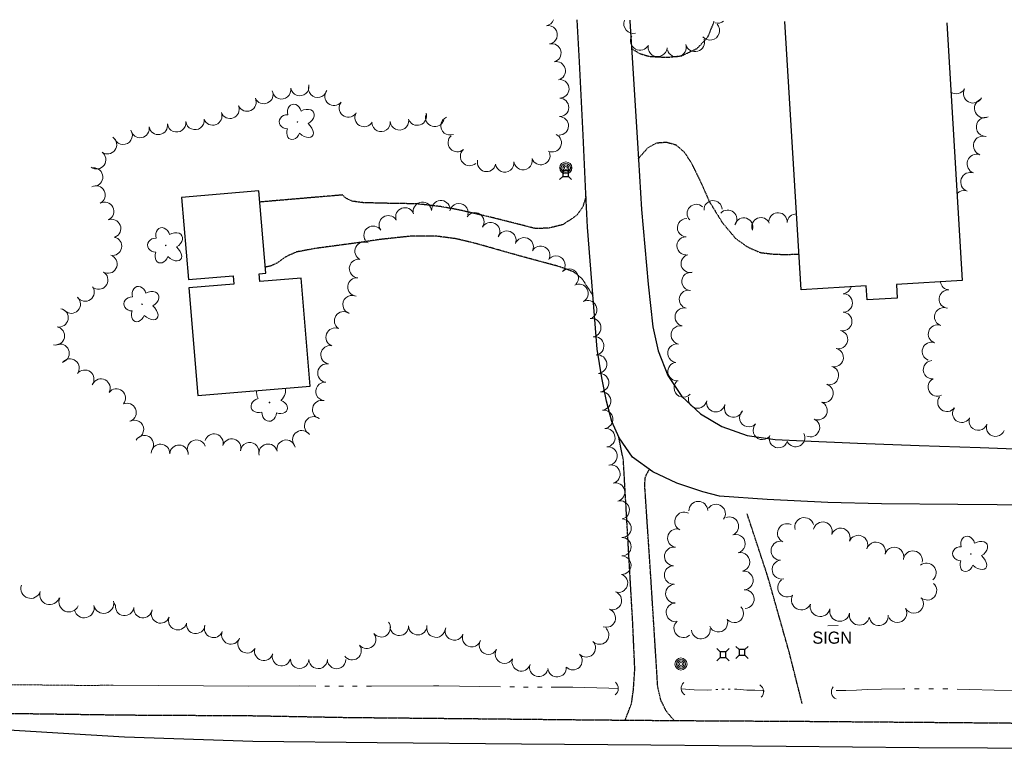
# Model space of a CAD drawing. Extents: x 386588 to 390135, y 96998 to 113606.
# Tile 78 of 92: x 388776 to 389166, y 107912 to 108201. Entities that reach past the tile are written whole.
import ezdxf
from ezdxf.enums import TextEntityAlignment as Align

# ---------------------------------------------------------------- set-up
doc = ezdxf.new("R2010")
doc.units = 0
doc.header["$MEASUREMENT"] = 0
doc.linetypes.add('Wisdot3', pattern=[0.1875, 0.125, -0.0625])
doc.linetypes.add('Wisdot6', pattern=[0.375, 0.125, -0.0625, 0.03125, -0.0625, 0.03125, -0.0625])
for name, color, linetype, lineweight in [('E_BLD', 241, 'Continuous', 25), ('E_DRN', 40, 'Continuous', 15), ('E_LAND_TreeLine_P', 3, 'Continuous', 15), ('E_LAND_Vegetation', 3, 'Continuous', 15), ('E_MISCPROP', 30, 'Continuous', 15), ('E_RDWY', 21, 'Continuous', 25), ('E_RDWY_Gravel', 21, 'Wisdot3', 25), ('E_SGN', 21, 'Continuous', 15), ('E_UTL_AG_Bold', 30, 'Continuous', 25), ('E_WTR', 4, 'Wisdot6', 15), ('E_WTR_P', 4, 'Continuous', 15)]:
    doc.layers.add(name, color=color, linetype=linetype, lineweight=lineweight)
doc.styles.add('Style-dot_font5', font='dot_font5.shx')

# ---------------------------------------------------------------- blocks, each defined once
blk = doc.blocks.new('CULV')
at = {"layer": 'E_DRN'}
blk.add_arc((0, 6.15), 6.15, 216.8699, 323.1301, dxfattribs=at)
blk = doc.blocks.new('DTRE')
at = {"layer": 'E_LAND_Vegetation'}
blk.add_circle((-0.18, 0), 0.183, dxfattribs=at)
for centre, major_axis, ratio in [((-1.87, 5.32), (1.36, -4.98), 0.782863), ((4.06, 2.74), (-5.27, -2.93), 0.691916), ((-5.87, 0.15), (4.93, -0.12), 0.832022), ((-2.49, -5.24), (1.8, 4.86), 0.716896), ((3.54, -3.71), (-5.01, 4.58), 0.560249)]:
    blk.add_ellipse(centre, major_axis=major_axis, ratio=ratio, start_param=1.570796, end_param=4.712389, dxfattribs=at)
blk = doc.blocks.new('PED')
at = {"layer": 'E_UTL_AG_Bold'}
for p, q in [((-2.5, 2.5), (-5.33, 5.33)), ((2.5, 2.5), (5.33, 5.33)), ((-2.5, -2.5), (-5.33, -5.33)), ((2.5, -2.5), (5.33, -5.33))]:
    blk.add_line(p, q, dxfattribs=at)
at = {"layer": 'E_UTL_AG_Bold', "flags": 128}
blk.add_lwpolyline([(-2.5, -2.5), (2.5, -2.5), (2.5, 2.5), (-2.5, 2.5)], close=True, dxfattribs=at)
blk = doc.blocks.new('POLE')
at = {"layer": 'E_MISCPROP'}
for radius in [4.46, 3.35, 2.23, 1.12]:
    blk.add_circle((0, 0), radius, dxfattribs=at)
blk = doc.blocks.new('SIGN')
at = {"layer": 'E_SGN', "lineweight": 13, "style": 'Style-dot_font5'}
blk.add_text('SIGN', height=12, dxfattribs=at).set_placement((0, 0), align=Align.MIDDLE_CENTER)

msp = doc.modelspace()

# ---------------------------------------------------------------- linework, layer by layer
at = {"layer": 'E_BLD', "ltscale": 5}
for p, q in [((389085.22, 108093.68), (389078.85, 108199.91)), ((389142.93, 108199.39), (389149.05, 108097.4)), ((388870.54, 108132.84), (388839.96, 108130.3)), ((388873.25, 108100.28), (388870.54, 108132.84)), ((388839.96, 108130.3), (388842.67, 108097.75)), ((388842.67, 108097.75), (388860.35, 108099.22)), ((388860.35, 108099.22), (388860.62, 108095.95)), ((388870.71, 108100.07), (388873.25, 108100.28)), ((388870.97, 108096.97), (388870.71, 108100.07)), ((388887.27, 108098.33), (388870.97, 108096.97)), ((388890.83, 108055.55), (388887.27, 108098.33)), ((389149.05, 108097.4), (389123, 108095.84)), ((388860.62, 108095.95), (388842.86, 108094.47)), ((388842.86, 108094.47), (388846.4, 108051.86)), ((389111.06, 108095.23), (389085.22, 108093.68)), ((389111.39, 108089.67), (389111.06, 108095.23)), ((389123, 108095.84), (389123.33, 108090.39)), ((389123.33, 108090.39), (389111.39, 108089.67)), ((388846.4, 108051.86), (388890.83, 108055.55)), ((388846.4, 108051.86), (388846.4, 108051.86))]:
    msp.add_line(p, q, dxfattribs=at)
at = {"layer": 'E_LAND_TreeLine_P'}
for centre, radius, start, end in [((388983.79, 108201.87), 3.66, 279.9684, 340.7068), ((388985.06, 108194.66), 3.66, 279.9684, 99.9684), ((389018.85, 108199.02), 3.79, 158.154, 282.988), ((389049.18, 108196.36), 3.79, 221.297, 41.297), ((389052.15, 108203.04), 3.79, 255.6273, 309.4522), ((388986.54, 108187.5), 3.66, 283.8478, 103.8478), ((389021.47, 108192.33), 3.79, 150.9237, 330.9237), ((389035.95, 108189.72), 3.79, 196.1679, 16.1679), ((389043.23, 108191.83), 3.79, 196.1679, 16.1679), ((389028.43, 108189.81), 3.79, 176.3616, 356.3616), ((388988.29, 108180.39), 3.66, 283.8478, 103.8478), ((388886.73, 108174.18), 3.66, 190.2027, 10.2027), ((388989.72, 108173.25), 3.66, 269.0604, 89.0604), ((388872.49, 108171.04), 3.66, 204.2871, 24.2871), ((388879.53, 108172.88), 3.66, 190.2027, 10.2027), ((388893.81, 108173.49), 3.66, 162.736, 342.736), ((388900.26, 108170.32), 3.66, 141.0037, 321.0037), ((389146.66, 108175.13), 3.81, 236.7816, 330.3058), ((389153.34, 108171.46), 3.81, 151.7662, 331.7662), ((388865.82, 108168.03), 3.66, 204.2871, 24.2871), ((388905.95, 108165.71), 3.66, 141.0037, 321.0037), ((388989.6, 108165.93), 3.66, 269.0604, 89.0604), ((389157.69, 108165.58), 3.81, 116.2286, 296.2286), ((388852.26, 108162.54), 3.66, 201.0633, 21.0633), ((388859.09, 108165.17), 3.66, 201.0633, 21.0633), ((388912.21, 108161.94), 3.66, 150.152, 330.152), ((388933.26, 108162.48), 3.66, 198.4882, 18.4882), ((388940.22, 108161.95), 3.66, 162.4876, 342.4876), ((388830.71, 108158.8), 3.66, 189.8178, 9.8178), ((388837.96, 108159.82), 3.66, 187.2582, 7.2582), ((388845.22, 108160.75), 3.66, 187.2582, 7.2582), ((388918.94, 108159.99), 3.66, 184.706, 4.706), ((388926.23, 108160.59), 3.66, 184.706, 4.706), ((388946.18, 108158.64), 3.66, 111.9125, 291.9125), ((388989.48, 108158.61), 3.66, 269.0604, 89.0604), ((389158.43, 108158.23), 3.81, 85.785, 265.785), ((388816.78, 108154.88), 3.66, 207.8421, 27.8421), ((388823.5, 108157.55), 3.66, 189.8178, 9.8178), ((388986.68, 108151.93), 3.66, 244.3173, 64.3173), ((388810.58, 108151.14), 3.66, 234.1258, 54.1258), ((388949.11, 108151.98), 3.66, 131.5695, 311.5695), ((389157.29, 108150.76), 3.81, 70.8104, 250.8104), ((388806.29, 108145.21), 3.66, 234.1258, 54.1258), ((388953.97, 108146.5), 3.66, 131.5695, 311.5695), ((388982.17, 108146.85), 3.66, 198.8942, 18.8942), ((388960.7, 108144.15), 3.66, 166.423, 346.423), ((388967.9, 108143.93), 3.66, 187.2582, 7.2582), ((388975.16, 108144.85), 3.66, 187.2582, 7.2582), ((389154.78, 108143.56), 3.81, 70.8104, 250.8104), ((388805.1, 108138.35), 3.66, 272.4791, 92.4791), ((389152.26, 108136.37), 3.81, 70.1611, 250.1611), ((388806.04, 108131.2), 3.66, 297.6145, 117.6145), ((389149.74, 108129.19), 3.81, 75.0893, 136.3551), ((388809.43, 108124.72), 3.66, 297.6145, 117.6145), ((388935.3, 108124.76), 3.66, 4.8579, 184.8579), ((388942.6, 108125.38), 3.66, 4.8579, 184.8579), ((389050.39, 108125.4), 3.6, 2.5992, 182.5992), ((388928.36, 108122.55), 3.66, 19.5673, 199.5673), ((388949.76, 108124.2), 3.66, 346.9831, 166.9831), ((388956.05, 108120.6), 3.66, 326.2387, 146.2387), ((389043.7, 108123.95), 3.6, 45.6686, 225.6686), ((389056.2, 108121.69), 3.6, 319.706, 139.706), ((389076.12, 108120.62), 3.6, 356.297, 176.297), ((388812.21, 108117.95), 3.66, 291.4649, 111.4649), ((388921.8, 108119.44), 3.66, 34.6555, 214.6555), ((388962.26, 108116.74), 3.66, 331.6543, 151.6543), ((389039.85, 108118.3), 3.6, 88.5826, 268.5826), ((389062.55, 108118.58), 3.6, 342.382, 162.382), ((389069.32, 108118.7), 3.6, 22.1063, 202.1063), ((389083.31, 108120.15), 3.6, 88.1873, 176.297), ((388915.78, 108115.28), 3.66, 34.6555, 214.6555), ((388968.73, 108113.33), 3.66, 338.8567, 158.8567), ((388812.57, 108110.94), 3.66, 258.7407, 78.7407), ((388912.22, 108108.96), 3.66, 63.0985, 243.0985), ((388975.56, 108110.69), 3.66, 338.8567, 158.8567), ((389039.67, 108111.1), 3.6, 88.5826, 268.5826), ((388982.07, 108107.38), 3.66, 331.4849, 151.4849), ((388810.78, 108103.89), 3.66, 240.0398, 60.0398), ((388910, 108102.13), 3.66, 85.2648, 265.2648), ((388988.19, 108103.46), 3.66, 315.2931, 135.2931), ((389041.3, 108104.1), 3.6, 103.9446, 283.9446), ((388807.12, 108097.55), 3.66, 240.0398, 60.0398), ((388993.39, 108098.32), 3.66, 315.2931, 135.2931), ((388909.39, 108094.83), 3.66, 85.2648, 265.2648), ((389041.62, 108097.02), 3.6, 83.3233, 263.3233), ((389144.05, 108097.27), 3.64, 186.0952, 265.8494), ((388801.72, 108092.82), 3.66, 214.9359, 34.9359), ((388997.34, 108092.24), 3.66, 297.8651, 117.8651), ((389040.6, 108089.9), 3.6, 76.6339, 256.6339), ((389101.46, 108095.77), 3.67, 279.1258, 345.8184), ((389143.52, 108090.01), 3.64, 85.8494, 265.8494), ((388796.24, 108088.02), 3.66, 226.6384, 46.6384), ((388907.45, 108087.81), 3.66, 72.3095, 252.3095), ((389000.76, 108085.77), 3.66, 297.8651, 117.8651), ((389101.89, 108088.47), 3.67, 269.6635, 89.6635), ((388791.4, 108082.61), 3.66, 258.5698, 78.5698), ((389038.93, 108082.9), 3.6, 76.6339, 256.6339), ((389141.69, 108083.02), 3.64, 70.279, 250.279), ((388904.1, 108081.38), 3.66, 56.3228, 236.3228), ((389002.34, 108078.68), 3.66, 279.1258, 99.1258), ((389101.72, 108081.15), 3.67, 256.6689, 76.6689), ((388789.95, 108075.43), 3.66, 258.5698, 78.5698), ((388900.74, 108074.92), 3.66, 68.3456, 248.3456), ((389037.43, 108075.79), 3.67, 79.488, 259.488), ((389100.03, 108074.01), 3.67, 256.6689, 76.6689), ((389139.24, 108076.16), 3.64, 70.57, 250.57), ((389003.5, 108071.46), 3.66, 279.1258, 99.1258), ((388791.82, 108068.56), 3.66, 291.8299, 111.8299), ((388898.71, 108067.93), 3.66, 80.3399, 260.3399), ((389036.09, 108068.57), 3.67, 79.488, 259.488), ((389098.31, 108066.87), 3.67, 255.1291, 75.1291), ((389136.82, 108069.29), 3.64, 70.57, 250.57), ((388795.76, 108062.69), 3.66, 322.7936, 142.7936), ((389004.65, 108064.23), 3.66, 276.1833, 96.1833), ((389137.25, 108062.05), 3.64, 94.4272, 274.4272), ((388801.59, 108058.27), 3.66, 322.7936, 142.7936), ((388897.48, 108060.71), 3.66, 80.3399, 260.3399), ((389036.11, 108061.32), 3.67, 97.4788, 277.4788), ((389096.43, 108059.78), 3.67, 255.1291, 75.1291), ((388807.99, 108054.76), 3.66, 333.0985, 153.0985), ((389005.44, 108056.95), 3.66, 276.1833, 96.1833), ((389139.18, 108055.18), 3.64, 117.1755, 297.1755), ((388814.09, 108050.79), 3.66, 321.4297, 141.4297), ((388896.73, 108053.44), 3.66, 84.8999, 264.8999), ((389038.61, 108054.83), 3.67, 136.3482, 316.3482), ((389094.33, 108052.75), 3.67, 252.9643, 72.9643), ((389006.23, 108049.68), 3.66, 276.1833, 96.1833), ((389044.29, 108050.47), 3.67, 168.3536, 348.3536), ((389142.98, 108049.1), 3.64, 143.703, 323.703), ((388818.31, 108045.09), 3.66, 292.4459, 112.4459), ((388895.41, 108046.25), 3.66, 76.8592, 256.8592), ((389007.05, 108042.4), 3.66, 276.7339, 96.7339), ((389051.48, 108048.99), 3.67, 168.3536, 348.3536), ((389058.5, 108046.87), 3.67, 162.2455, 342.2455), ((389091.93, 108045.83), 3.67, 245.9814, 65.9814), ((389148.85, 108044.79), 3.64, 143.703, 323.703), ((388892.26, 108039.8), 3.66, 54.2465, 234.2465), ((389064.56, 108043.06), 3.67, 136.7089, 316.7089), ((389088.94, 108039.13), 3.67, 245.9814, 65.9814), ((389155.37, 108041.7), 3.64, 160.3045, 340.3045), ((388821.26, 108038.4), 3.66, 299.091, 119.091), ((389007.91, 108035.14), 3.66, 276.7339, 96.7339), ((389069.9, 108038.03), 3.67, 136.7089, 316.7089), ((389162.23, 108039.24), 3.64, 160.3045, 340.3045), ((388825.18, 108032.37), 3.66, 330.8527, 150.8527), ((388852.73, 108032.97), 3.66, 344.3302, 164.3302), ((388859.77, 108031), 3.66, 344.3302, 164.3302), ((388887.55, 108034.31), 3.66, 33.3536, 213.3536), ((389076.3, 108034.78), 3.67, 161.603, 341.603), ((389083.08, 108035.19), 3.67, 206.2286, 26.2286), ((388831.59, 108028.88), 3.66, 357.4178, 177.4178), ((388838.91, 108028.56), 3.66, 357.4178, 177.4178), ((388845.84, 108030.57), 3.66, 19.7587, 199.7587), ((388866.93, 108029.56), 3.66, 353.6545, 173.6545), ((388874.19, 108028.95), 3.66, 12.5709, 192.5709), ((388881.33, 108030.55), 3.66, 12.5709, 192.5709), ((389008.77, 108027.87), 3.66, 276.7339, 96.7339), ((389009.95, 108020.66), 3.66, 284.3054, 104.3054), ((389011.76, 108013.57), 3.66, 284.3054, 104.3054), ((389013.57, 108006.48), 3.66, 284.3054, 104.3054), ((389044.55, 108006.18), 3.71, 1.3001, 181.3001), ((389051.56, 108005.02), 3.71, 323.8259, 143.8259), ((389038.92, 108001.92), 3.71, 63.0985, 243.0985), ((389056.8, 108000.05), 3.71, 291.6997, 111.6997), ((389086.48, 107999.72), 3.76, 14.7875, 194.7875), ((389014.31, 107999.26), 3.66, 269.6635, 89.6635), ((389079.63, 107997.3), 3.76, 64.4624, 244.4624), ((389093.8, 107997.99), 3.76, 346.5716, 166.5716), ((389100.91, 107995.55), 3.76, 340.8636, 160.8636), ((389014.27, 107991.94), 3.66, 269.6635, 89.6635), ((389036.06, 107995.34), 3.68, 80.4059, 260.4059), ((389059.39, 107993.1), 3.71, 284.0635, 104.0635), ((389107.87, 107992.69), 3.76, 336.8299, 156.8299), ((389034.83, 107988.08), 3.68, 80.4059, 260.4059), ((389077.09, 107990.35), 3.76, 89.6635, 269.6635), ((389114.89, 107990.03), 3.76, 343.984, 163.984), ((389122.12, 107987.96), 3.76, 343.984, 163.984), ((389014.23, 107984.62), 3.66, 269.6635, 89.6635), ((389061.2, 107985.89), 3.71, 284.0635, 104.0635), ((389129.5, 107986.53), 3.76, 349.2558, 169.2558), ((389034.77, 107980.73), 3.68, 90.6187, 270.6187), ((389077.51, 107982.89), 3.76, 103.3998, 283.3998), ((389134.92, 107981.73), 3.76, 310.4271, 130.4271), ((389012.92, 107977.52), 3.66, 250.8474, 70.8474), ((389062.53, 107978.61), 3.71, 273.185, 93.185), ((389035.29, 107973.37), 3.71, 91.8111, 271.8111), ((389079.71, 107975.78), 3.76, 126.1327, 306.1327), ((389135.18, 107974.58), 3.76, 229.0622, 49.0622), ((389010.52, 107970.6), 3.66, 250.8474, 70.8474), ((389062.94, 107971.2), 3.71, 273.185, 93.185), ((389085.37, 107970.88), 3.97, 153.5175, 333.5175), ((388817.36, 107968.3), 3.66, 173.0449, 353.0449), ((389035.52, 107965.94), 3.71, 91.8111, 271.8111), ((389058.76, 107965.58), 3.71, 223.8566, 43.8566), ((389092.82, 107968.25), 3.97, 165.8485, 345.8485), ((389129.89, 107969.34), 3.76, 209.2873, 29.2873), ((388824.63, 107967.42), 3.66, 173.0449, 353.0449), ((388831.59, 107965.33), 3.66, 158.626, 338.626), ((389008.12, 107963.69), 3.66, 250.8474, 70.8474), ((389100.54, 107966.38), 3.97, 168.9511, 348.9511), ((389108.35, 107964.85), 3.97, 168.9511, 348.9511), ((389115.99, 107964.46), 3.76, 185.6725, 5.6725), ((389123.33, 107965.66), 3.76, 209.2873, 29.2873), ((388838.4, 107962.66), 3.66, 158.626, 338.626), ((388845.52, 107961.17), 3.66, 173.0816, 353.0816), ((388852.61, 107959.61), 3.66, 159.214, 339.214), ((388918.95, 107959.83), 3.66, 218.7574, 38.7574), ((388926.13, 107960.43), 3.66, 181.7588, 1.7588), ((388933.44, 107960.66), 3.66, 181.7588, 1.7588), ((389038.6, 107959.66), 3.71, 132.174, 312.174), ((389052.48, 107961.86), 3.71, 201.9491, 21.9491), ((388859.46, 107957.01), 3.66, 159.214, 339.214), ((388913.25, 107955.25), 3.66, 218.7574, 38.7574), ((388940.69, 107959.68), 3.66, 171.6363, 351.6363), ((388947.92, 107958.56), 3.66, 159.1075, 339.1075), ((388954.76, 107955.95), 3.66, 159.1075, 339.1075), ((389005.45, 107956.95), 3.66, 223.9097, 43.9097), ((389045.58, 107959.17), 3.71, 184.4272, 4.4272), ((388865.86, 107953.49), 3.66, 150.152, 330.152), ((388907.45, 107950.77), 3.66, 216.9299, 36.9299), ((388961.42, 107952.97), 3.66, 150.6089, 330.6089), ((389000.18, 107951.87), 3.66, 223.9097, 43.9097), ((388872.49, 107950.49), 3.66, 163.5192, 343.5192), ((388879.5, 107948.42), 3.66, 163.5192, 343.5192), ((388967.79, 107949.38), 3.66, 150.6089, 330.6089), ((388994.9, 107946.8), 3.66, 223.9097, 43.9097), ((388886.67, 107947.36), 3.66, 179.6635, 359.6635), ((388893.99, 107947.31), 3.66, 179.6635, 359.6635), ((388901.31, 107947.27), 3.66, 179.6635, 359.6635), ((388974.41, 107946.34), 3.66, 162.5608, 342.5608), ((388981.39, 107944.15), 3.66, 162.5608, 342.5608), ((388988.61, 107944.01), 3.66, 184.0622, 4.0622)]:
    msp.add_arc(centre, radius, start, end, dxfattribs=at)
at = {"layer": 'E_LAND_Vegetation'}
msp.add_circle((388874.73, 108049.07), 0.128, dxfattribs=at)
for centre, start, end in [((388780.24, 107975.44), 161.6428, 341.6275), ((388787.75, 107972.94), 161.6428, 341.6275), ((388795.33, 107970.08), 156.5043, 336.489), ((388801.37, 107967.73), 192.7963, 12.7809), ((388809.09, 107969.48), 192.7963, 12.7809), ((388816.81, 107971.23), 192.7963, 220.5912)]:
    msp.add_arc(centre, 3.96, start, end, dxfattribs=at)
for centre, major_axis, ratio, start_param, end_param in [((388877.34, 108051.66), (-3.23, -3.49), 0.560249, 1.570796, 2.944111), ((388871, 108047.91), (3.49, 0.93), 0.782863, 1.570796, 4.712389), ((388872.84, 108052.04), (2.03, -3.7), 0.691916, 3.894311, 4.712389), ((388878.39, 108047.43), (-3.39, 1.28), 0.716896, 1.570796, 4.712389), ((388874.6, 108045.08), (0.11, 3.45), 0.832022, 1.570796, 4.712389)]:
    msp.add_ellipse(centre, major_axis=major_axis, ratio=ratio, start_param=start_param, end_param=end_param, dxfattribs=at)
at = {"layer": 'E_RDWY', "flags": 128}
for points in [[(389117.11, 108008.91), (389095.82, 108009.48), (389071.8, 108010.62), (389052.88, 108012.02), (389046.27, 108013.63), (389035.99, 108017.08), (389026.53, 108021.61), (389018.51, 108027.43), (389013.21, 108035.04), (389010.25, 108041.54), (389008.25, 108049.6), (389006.35, 108058.86), (389004.55, 108070.22), (389000.69, 108118.43), (389000.05, 108131.74), (388999, 108154.96), (388997.55, 108183.95), (388996.57, 108200.58)], [(389017.41, 108200.41), (389017.43, 108200.13), (389018.21, 108187.73), (389020.43, 108151.88), (389022.09, 108125.46), (389024.73, 108095.94), (389026.58, 108079), (389028.58, 108069.55), (389032.47, 108059.76), (389038, 108051.48), (389045.4, 108044.57), (389053.9, 108039.56), (389063.94, 108036.03), (389074.94, 108034.39), (389086.14, 108033.85), (389107.54, 108032.96), (389131.94, 108032.05), (389156.2, 108031.24), (389180.17, 108030.29)], [(389178.4, 108008.36), (389147.32, 108008.67), (389117.11, 108008.91)], [(388654.7, 107925.68), (388677.55, 107924.83), (388709.39, 107922.94), (388743.25, 107921.07), (388790.9, 107918.21), (388817.39, 107916.67)], [(388817.39, 107916.67), (388868.1, 107914.95), (388917.32, 107914.42), (388974.49, 107913.85), (389025.79, 107913.5), (389079.29, 107913.01), (389131.88, 107912.48), (389186.23, 107912.1)]]:
    msp.add_lwpolyline(points, dxfattribs=at)
at = {"layer": 'E_RDWY_Gravel', "flags": 128}
for points in [[(389018.12, 108189.21), (389021.34, 108187.26), (389025.22, 108186.11), (389032.29, 108185.76), (389037.92, 108186.35), (389044.08, 108189.28), (389048.31, 108193.76), (389050.7, 108199.58), (389050.78, 108200.14)], [(389020.82, 108145.68), (389024.71, 108150.07), (389028.09, 108151.9), (389031.89, 108152.18), (389035.67, 108151.13), (389038.93, 108148.25), (389041.67, 108144.14), (389045.41, 108136.54), (389048.85, 108128.73), (389054.02, 108120.31), (389059.21, 108114.13), (389064.31, 108110.52), (389069.11, 108108.44), (389074.53, 108107.8), (389079.24, 108107.67), (389084.38, 108107.83)], [(389000.1, 108130.73), (388998.8, 108126.6), (388996.18, 108122.97), (388990.91, 108119.48), (388985.28, 108118.1), (388980.02, 108117.94), (388974.41, 108119.39), (388962.32, 108122.43), (388949.91, 108125.29), (388942.63, 108126.63), (388933.12, 108127.73), (388921.81, 108127.92), (388911.87, 108128.17), (388907.61, 108128.75), (388905.26, 108129.81), (388903.97, 108130.87), (388903.67, 108131.24), (388870.91, 108128.44)], [(389002.86, 108091.4), (388998.51, 108098.12), (388995.12, 108100.8), (388989.27, 108102.93), (388972.92, 108107.35), (388956.45, 108112.02), (388948.49, 108113.92), (388941.08, 108114.89), (388931.01, 108114.95), (388918.52, 108113.61), (388910.48, 108112.42), (388892.85, 108110.05), (388885.49, 108108.67), (388881.59, 108106.96), (388877.74, 108104.27), (388875.39, 108103.17), (388873.05, 108102.63)], [(389015.59, 107923.27), (389018.09, 107929.85), (389018.84, 107935.18), (389019.4, 107943.47), (389018.58, 107961.8), (389014.86, 108026.33), (389012.97, 108035.57)], [(389034.94, 107923.11), (389031.79, 107926.91), (389029.67, 107931.22), (389028.47, 107936.55), (389025.66, 107981.21), (389023.31, 108016.55), (389023.53, 108019.22), (389024.25, 108021.05), (389025.21, 108022.56)], [(389085.65, 107929.89), (389080.47, 107950.4), (389072, 107980.29), (389063.84, 108005.05)], [(388654.71, 107928.18), (388697.37, 107926.97), (388741.19, 107926.11), (388774.77, 107925.91), (388812.01, 107925.39), (388816.79, 107925.32)], [(388816.79, 107925.32), (388867.54, 107925.04), (388905.35, 107924.34), (388952.66, 107923.89), (389001.12, 107923.39)], [(389001.12, 107923.39), (389038.33, 107923.08), (389088.02, 107922.79), (389133.3, 107922.43), (389177.97, 107922.04), (389220.65, 107921.57), (389266.5, 107921.3), (389314.83, 107920.88), (389360.38, 107920.48), (389413.56, 107920.17), (389455.09, 107919.92), (389514.19, 107919.45), (389565.38, 107919.19), (389606.96, 107918.81), (389625.99, 107918.57)]]:
    msp.add_lwpolyline(points, dxfattribs=at)
at = {"layer": 'E_SGN', "ltscale": 5}
msp.add_line((389095.78, 107960.55), (389099.93, 107960.7), dxfattribs=at)
at = {"layer": 'E_WTR', "flags": 128}
for points in [[(388782.41, 107937.2), (388765.92, 107937.37), (388751.93, 107937.74)], [(388812.9, 107937.14), (388803.55, 107936.98), (388782.41, 107937.2)]]:
    msp.add_lwpolyline(points, dxfattribs=at)
at = {"layer": 'E_WTR_P', "linetype": 'Continuous', "flags": 128}
for points in [[(388812.9, 107937.14), (388866.5, 107936.77), (388886.72, 107936.8), (388893.03, 107936.77)], [(388896.69, 107936.76), (388898.52, 107936.75)], [(388902.18, 107936.73), (388904, 107936.72)], [(388907.66, 107936.71), (388909.49, 107936.7)], [(388913.15, 107936.68), (388915.14, 107936.68), (388939.68, 107936.78)], [(388939.68, 107936.78), (388941.8, 107936.78), (388966.21, 107936.48)], [(388969.87, 107936.43), (388971.7, 107936.41)], [(388975.36, 107936.37), (388977.19, 107936.36)], [(388980.85, 107936.35), (388982.68, 107936.34)], [(388986.34, 107936.33), (388994.89, 107936.3), (389009.15, 107935.9), (389012.86, 107935.75)], [(389037.79, 107935.6), (389042.87, 107935.26), (389048.34, 107935.14), (389049.77, 107935.24)], [(389051.42, 107935.34), (389052.25, 107935.4)], [(389053.9, 107935.5), (389054.56, 107935.55), (389054.72, 107935.55)], [(389056.38, 107935.52), (389057.2, 107935.51)], [(389058.86, 107935.49), (389059.73, 107935.47), (389063.74, 107935.19), (389066.92, 107935.08), (389069.83, 107935.06), (389070.8, 107934.79)], [(389099.14, 107934.98), (389102.89, 107935), (389107.17, 107935.11), (389111.37, 107935.39), (389117.06, 107935.49), (389125.49, 107935.62), (389126.38, 107935.63)], [(389130.14, 107935.66), (389132.02, 107935.68)], [(389135.78, 107935.7), (389137.66, 107935.69)], [(389141.42, 107935.69), (389143.3, 107935.69)], [(389147.06, 107935.59), (389152.06, 107935.42), (389161.73, 107935.14), (389171.57, 107935.04), (389174.31, 107935.06)]]:
    msp.add_lwpolyline(points, dxfattribs=at)

# ---------------------------------------------------------------- block references
at = {"layer": 'E_DRN', "xscale": 0.5, "yscale": 0.5, "zscale": 0.5}
for p, rotation in [((389012.86, 107935.75), 88.2512443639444), ((389037.79, 107935.6), 275.8518797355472), ((389070.4, 107934.9), 96.27201969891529), ((389097.34, 107933.75), 283.8917205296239)]:
    msp.add_blockref('CULV', p, dxfattribs=dict(at, rotation=rotation))
at = {"layer": 'E_LAND_Vegetation', "xscale": 0.6769248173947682, "yscale": 0.6769248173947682, "zscale": 0.6769248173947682}
for p in [(388885.9, 108160.14), (388833.78, 108111.26), (388824.41, 108087.97), (389152.55, 107989.05)]:
    msp.add_blockref('DTRE', p, dxfattribs=at)
at = {"layer": 'E_MISCPROP', "xscale": 0.5377037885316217, "yscale": 0.5377037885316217, "zscale": 0.5377037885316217}
for p in [(388992.08, 108141.95), (389037.67, 107945.49)]:
    msp.add_blockref('POLE', p, dxfattribs=at)
at = {"layer": 'E_SGN', "xscale": 0.3999999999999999, "yscale": 0.3999999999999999, "zscale": 0.3999999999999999}
msp.add_blockref('SIGN', (389097.56, 107955.93), dxfattribs=at)
at = {"layer": 'E_UTL_AG_Bold', "xscale": 0.4503659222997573, "yscale": 0.4503659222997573, "zscale": 0.4503659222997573}
for p in [(388991.98, 108139.74), (389061.83, 107950.08), (389054.31, 107949.19)]:
    msp.add_blockref('PED', p, dxfattribs=at)

doc.saveas('drawing.dxf')
